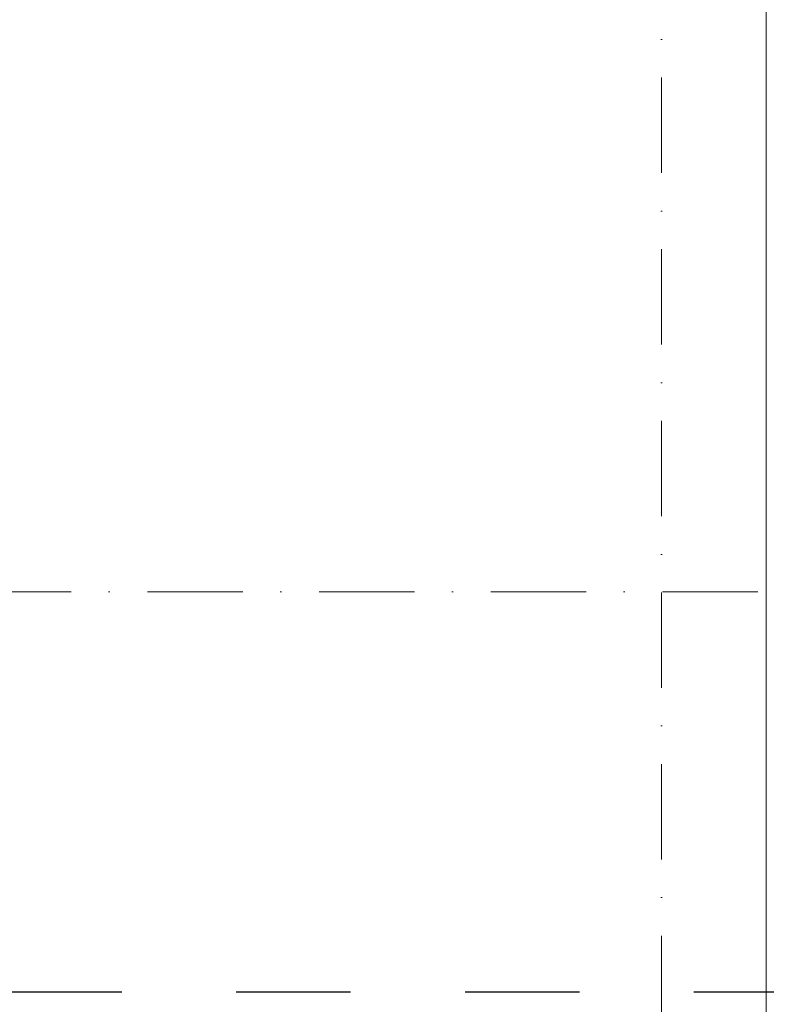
# Model space of a CAD drawing. Header units: millimetres. Extents: x -3176 to 162662, y -36434 to 57907.
# Tile 149 of 155: x 156394 to 158351, y 21524 to 24106. Entities that reach past the tile are written whole.
import ezdxf

# ---------------------------------------------------------------- set-up
doc = ezdxf.new("R2010")
doc.units = ezdxf.units.MM
doc.linetypes.add('1-Sheet - 32170-CIV-6170-DW-2035-015-01 - RZUTY$0$A_Dash_3_0mm', pattern=[60, 30, -30])
doc.linetypes.add('1-Sheet - 32170-CIV-6170-DW-2035-015-01 - RZUTY$0$A_Dash_Dot_2_5mm_Axis', pattern=[45, 25, -10, 0, -10])
doc.layers.get('0').update_dxf_attribs({"lineweight": 5})
for name, color, linetype, lineweight in [('1-Sheet - 32170-CIV-6170-DW-2035-015-01 - RZUTY$0$A-DETL-MBND', 5, 'Continuous', 9), ('1-Sheet - 32170-CIV-6170-DW-2035-015-01 - RZUTY$0$G-ANNO-SYMB', 8, 'Continuous', 0), ('1-Sheet - 32170-CIV-6170-DW-2035-015-01 - RZUTY$0$S-GRID', 8, 'Continuous', 0)]:
    doc.layers.add(name, color=color, linetype=linetype, lineweight=lineweight)

# ---------------------------------------------------------------- blocks, each defined once
blk = doc.blocks.new('1-Sheet - 32170-CIV-6170-DW-2035-015-01 - RZUTY')
at = {"layer": '1-Sheet - 32170-CIV-6170-DW-2035-015-01 - RZUTY$0$A-DETL-MBND'}
blk.add_line((12385.99, 493), (12385.99, -706.91), dxfattribs=at)
at = {"layer": '1-Sheet - 32170-CIV-6170-DW-2035-015-01 - RZUTY$0$G-ANNO-SYMB', "linetype": '1-Sheet - 32170-CIV-6170-DW-2035-015-01 - RZUTY$0$A_Dash_3_0mm', "lineweight": 25}
blk.add_line((12697.01, -383), (11092.08, -383), dxfattribs=at)
at = {"layer": '1-Sheet - 32170-CIV-6170-DW-2035-015-01 - RZUTY$0$S-GRID', "linetype": '1-Sheet - 32170-CIV-6170-DW-2035-015-01 - RZUTY$0$A_Dash_Dot_2_5mm_Axis'}
for p, q in [((12358.49, 712), (12358.49, -968)), ((11098.49, -278), (12608.49, -278))]:
    blk.add_line(p, q, dxfattribs=at)

msp = doc.modelspace()

# ---------------------------------------------------------------- block references
at = {"xscale": 10, "yscale": 10, "zscale": 10}
msp.add_blockref('1-Sheet - 32170-CIV-6170-DW-2035-015-01 - RZUTY', (34491.45, 25385.65), dxfattribs=at)

doc.saveas('drawing.dxf')
